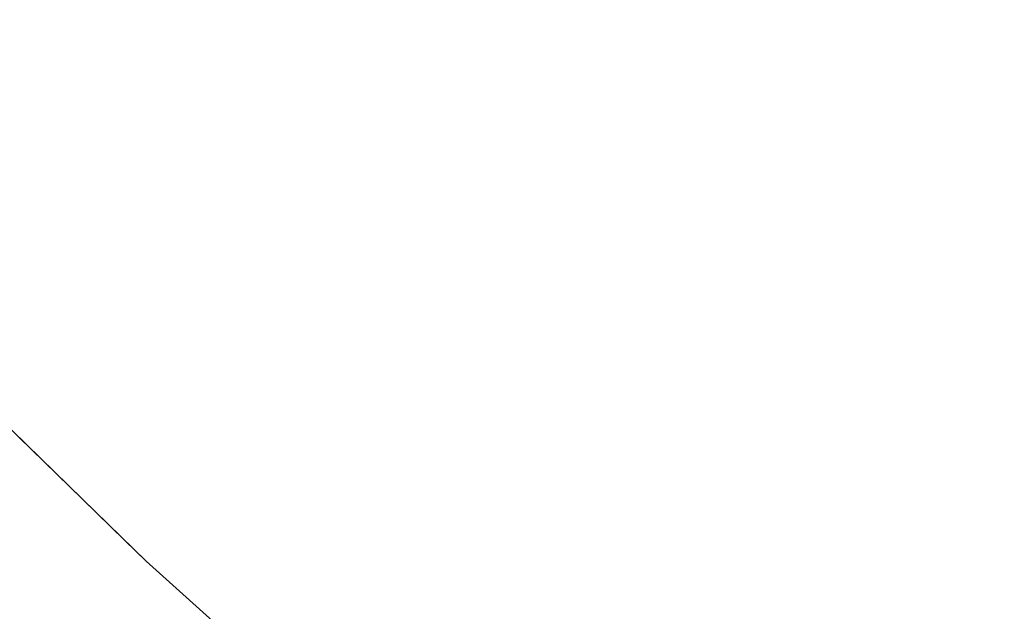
# Model space of a CAD drawing. Header units: centimetres. Extents: x -35.1 to 36.2, y 4.2 to 6.
# Tile 133 of 256: x -11.0937 to -11.0556, y 4.5734 to 4.5963. Entities that reach past the tile are written whole.
import ezdxf

# ---------------------------------------------------------------- set-up
doc = ezdxf.new("R2010")
doc.units = ezdxf.units.CM
doc.header["$LTSCALE"] = 2.54
doc.layers.add('Lucido design-1', color=7, linetype='Continuous')

# ---------------------------------------------------------------- blocks, each defined once
blk = doc.blocks.new('Gruppo-4-1')
at = {"color": 7, "linetype": 'Continuous', "lineweight": 9}
blk.add_3dface([(-34.958478, 5.900089, -2312.32217), (-34.958478, 4.300089, -2312.32217), (36.07398, 4.300089, -2312.32217), (36.07398, 5.900089, -2312.32217)], dxfattribs=at)
for points, invisible_edges in [([(-11.075005, 4.596142, -2312.761164), (-11.078357, 4.599755, -2312.761164), (-11.076583, 4.600651, -2312.75914), (-11.073261, 4.59707, -2312.75914)], 15), ([(-11.088121, 4.600231, -2312.769608), (-11.084826, 4.596488, -2312.769608), (-11.086281, 4.595753, -2312.771794), (-11.0896, 4.599523, -2312.771794)], 15), ([(-11.067684, 4.600039, -2312.753313), (-11.064301, 4.596578, -2312.753313), (-11.066182, 4.595524, -2312.755213), (-11.069599, 4.599019, -2312.755213)], 15), ([(-11.076689, 4.595247, -2312.763225), (-11.080069, 4.59889, -2312.763225), (-11.078357, 4.599755, -2312.761164), (-11.075005, 4.596142, -2312.761164)], 15), ([(-11.056918, 4.595409, -2312.749653), (-11.060384, 4.598775, -2312.749653), (-11.058351, 4.599914, -2312.747895), (-11.054924, 4.596586, -2312.747895)], 15), ([(-11.0896, 4.599523, -2312.771794), (-11.086281, 4.595753, -2312.771794), (-11.08767, 4.595052, -2312.774006), (-11.091011, 4.598847, -2312.774006)], 15), ([(-11.091011, 4.598847, -2312.774006), (-11.08767, 4.595052, -2312.774006), (-11.08899, 4.594385, -2312.776241), (-11.092353, 4.598204, -2312.776241)], 15), ([(-11.078311, 4.594383, -2312.765321), (-11.081719, 4.598057, -2312.765321), (-11.080069, 4.59889, -2312.763225), (-11.076689, 4.595247, -2312.763225)], 15), ([(-11.069599, 4.599019, -2312.755213), (-11.066182, 4.595524, -2312.755213), (-11.068008, 4.5945, -2312.757156), (-11.071459, 4.59803, -2312.757156)], 15), ([(-11.058864, 4.59426, -2312.751459), (-11.062368, 4.597662, -2312.751459), (-11.060384, 4.598775, -2312.749653), (-11.056918, 4.595409, -2312.749653)], 15), ([(-11.092353, 4.598204, -2312.776241), (-11.08899, 4.594385, -2312.776241), (-11.090243, 4.593752, -2312.778496), (-11.093626, 4.597595, -2312.778496)], 15), ([(-11.07987, 4.593554, -2312.767449), (-11.083305, 4.597256, -2312.767449), (-11.081719, 4.598057, -2312.765321), (-11.078311, 4.594383, -2312.765321)], 15), ([(-11.071459, 4.59803, -2312.757156), (-11.068008, 4.5945, -2312.757156), (-11.069778, 4.593507, -2312.75914), (-11.073261, 4.59707, -2312.75914)], 15), ([(-11.06076, 4.59314, -2312.753313), (-11.064301, 4.596578, -2312.753313), (-11.062368, 4.597662, -2312.751459), (-11.058864, 4.59426, -2312.751459)], 15), ([(-11.093626, 4.597595, -2312.778496), (-11.090243, 4.593752, -2312.778496), (-11.091428, 4.593154, -2312.780769), (-11.094829, 4.597018, -2312.780769)], 15), ([(-11.094829, 4.597018, -2312.780769), (-11.091428, 4.593154, -2312.780769), (-11.092544, 4.592591, -2312.783058), (-11.095963, 4.596475, -2312.783058)], 15), ([(-11.081365, 4.592758, -2312.769608), (-11.084826, 4.596488, -2312.769608), (-11.083305, 4.597256, -2312.767449), (-11.07987, 4.593554, -2312.767449)], 15), ([(-11.073261, 4.59707, -2312.75914), (-11.069778, 4.593507, -2312.75914), (-11.071491, 4.592547, -2312.761164), (-11.075005, 4.596142, -2312.761164)], 15), ([(-11.062605, 4.59205, -2312.755213), (-11.066182, 4.595524, -2312.755213), (-11.064301, 4.596578, -2312.753313), (-11.06076, 4.59314, -2312.753313)], 15), ([(-11.054924, 4.596586, -2312.747895), (-11.051341, 4.593284, -2312.747895), (-11.053294, 4.592069, -2312.749653), (-11.056918, 4.595409, -2312.749653)], 15), ([(-11.095963, 4.596475, -2312.783058), (-11.092544, 4.592591, -2312.783058), (-11.093591, 4.592062, -2312.78536), (-11.097027, 4.595965, -2312.78536)], 15), ([(-11.082796, 4.591997, -2312.771794), (-11.086281, 4.595753, -2312.771794), (-11.084826, 4.596488, -2312.769608), (-11.081365, 4.592758, -2312.769608)], 15), ([(-11.075005, 4.596142, -2312.761164), (-11.071491, 4.592547, -2312.761164), (-11.073144, 4.59162, -2312.763225), (-11.076689, 4.595247, -2312.763225)], 15), ([(-11.097027, 4.595965, -2312.78536), (-11.093591, 4.592062, -2312.78536), (-11.09457, 4.591568, -2312.787674), (-11.098021, 4.595489, -2312.787674)], 15), ([(-11.084161, 4.59127, -2312.774006), (-11.08767, 4.595052, -2312.774006), (-11.086281, 4.595753, -2312.771794), (-11.082796, 4.591997, -2312.771794)], 15), ([(-11.064396, 4.590992, -2312.757156), (-11.068008, 4.5945, -2312.757156), (-11.066182, 4.595524, -2312.755213), (-11.062605, 4.59205, -2312.755213)], 15), ([(-11.056918, 4.595409, -2312.749653), (-11.053294, 4.592069, -2312.749653), (-11.055201, 4.590883, -2312.751459), (-11.058864, 4.59426, -2312.751459)], 15), ([(-11.085459, 4.590579, -2312.776241), (-11.08899, 4.594385, -2312.776241), (-11.08767, 4.595052, -2312.774006), (-11.084161, 4.59127, -2312.774006)], 15), ([(-11.076689, 4.595247, -2312.763225), (-11.073144, 4.59162, -2312.763225), (-11.074737, 4.590727, -2312.765321), (-11.078311, 4.594383, -2312.765321)], 15), ([(-11.086691, 4.589924, -2312.778496), (-11.090243, 4.593752, -2312.778496), (-11.08899, 4.594385, -2312.776241), (-11.085459, 4.590579, -2312.776241)], 15), ([(-11.078311, 4.594383, -2312.765321), (-11.074737, 4.590727, -2312.765321), (-11.076268, 4.589869, -2312.767449), (-11.07987, 4.593554, -2312.767449)], 15), ([(-11.066132, 4.589967, -2312.75914), (-11.069778, 4.593507, -2312.75914), (-11.068008, 4.5945, -2312.757156), (-11.064396, 4.590992, -2312.757156)], 15), ([(-11.058864, 4.59426, -2312.751459), (-11.055201, 4.590883, -2312.751459), (-11.057058, 4.589727, -2312.753313), (-11.06076, 4.59314, -2312.753313)], 15), ([(-11.087856, 4.589304, -2312.780769), (-11.091428, 4.593154, -2312.780769), (-11.090243, 4.593752, -2312.778496), (-11.086691, 4.589924, -2312.778496)], 15), ([(-11.07987, 4.593554, -2312.767449), (-11.076268, 4.589869, -2312.767449), (-11.077737, 4.589046, -2312.769608), (-11.081365, 4.592758, -2312.769608)], 15), ([(-11.067812, 4.588975, -2312.761164), (-11.071491, 4.592547, -2312.761164), (-11.069778, 4.593507, -2312.75914), (-11.066132, 4.589967, -2312.75914)], 15), ([(-11.088953, 4.58872, -2312.783058), (-11.092544, 4.592591, -2312.783058), (-11.091428, 4.593154, -2312.780769), (-11.087856, 4.589304, -2312.780769)], 15), ([(-11.06076, 4.59314, -2312.753313), (-11.057058, 4.589727, -2312.753313), (-11.058865, 4.588603, -2312.755213), (-11.062605, 4.59205, -2312.755213)], 15), ([(-11.081365, 4.592758, -2312.769608), (-11.077737, 4.589046, -2312.769608), (-11.079141, 4.588258, -2312.771794), (-11.082796, 4.591997, -2312.771794)], 15), ([(-11.089982, 4.588172, -2312.78536), (-11.093591, 4.592062, -2312.78536), (-11.092544, 4.592591, -2312.783058), (-11.088953, 4.58872, -2312.783058)], 15), ([(-11.069433, 4.588017, -2312.763225), (-11.073144, 4.59162, -2312.763225), (-11.071491, 4.592547, -2312.761164), (-11.067812, 4.588975, -2312.761164)], 15), ([(-11.090944, 4.58766, -2312.787674), (-11.09457, 4.591568, -2312.787674), (-11.093591, 4.592062, -2312.78536), (-11.089982, 4.588172, -2312.78536)], 15), ([(-11.082796, 4.591997, -2312.771794), (-11.079141, 4.588258, -2312.771794), (-11.080482, 4.587507, -2312.774006), (-11.084161, 4.59127, -2312.774006)], 15), ([(-11.062605, 4.59205, -2312.755213), (-11.058865, 4.588603, -2312.755213), (-11.06062, 4.587511, -2312.757156), (-11.064396, 4.590992, -2312.757156)], 15), ([(-11.070996, 4.587094, -2312.765321), (-11.074737, 4.590727, -2312.765321), (-11.073144, 4.59162, -2312.763225), (-11.069433, 4.588017, -2312.763225)], 15), ([(-11.091839, 4.587184, -2312.789995), (-11.09548, 4.591108, -2312.789995), (-11.09457, 4.591568, -2312.787674), (-11.090944, 4.58766, -2312.787674)], 15), ([(-11.084161, 4.59127, -2312.774006), (-11.080482, 4.587507, -2312.774006), (-11.081757, 4.586792, -2312.776241), (-11.085459, 4.590579, -2312.776241)], 15), ([(-11.092667, 4.586744, -2312.792323), (-11.096321, 4.590683, -2312.792323), (-11.09548, 4.591108, -2312.789995), (-11.091839, 4.587184, -2312.789995)], 15), ([(-11.064396, 4.590992, -2312.757156), (-11.06062, 4.587511, -2312.757156), (-11.062321, 4.586453, -2312.75914), (-11.066132, 4.589967, -2312.75914)], 15), ([(-11.053195, 4.586347, -2312.753313), (-11.057058, 4.589727, -2312.753313), (-11.055201, 4.590883, -2312.751459), (-11.051378, 4.587538, -2312.751459)], 15), ([(-11.093427, 4.586339, -2312.794654), (-11.097095, 4.590292, -2312.794654), (-11.096321, 4.590683, -2312.792323), (-11.092667, 4.586744, -2312.792323)], 15), ([(-11.085459, 4.590579, -2312.776241), (-11.081757, 4.586792, -2312.776241), (-11.082966, 4.586113, -2312.778496), (-11.086691, 4.589924, -2312.778496)], 15), ([(-11.072497, 4.586207, -2312.767449), (-11.076268, 4.589869, -2312.767449), (-11.074737, 4.590727, -2312.765321), (-11.070996, 4.587094, -2312.765321)], 15), ([(-11.094122, 4.585969, -2312.796987), (-11.097801, 4.589935, -2312.796987), (-11.097095, 4.590292, -2312.794654), (-11.093427, 4.586339, -2312.794654)], 15), ([(-11.086691, 4.589924, -2312.778496), (-11.082966, 4.586113, -2312.778496), (-11.08411, 4.585472, -2312.780769), (-11.087856, 4.589304, -2312.780769)], 15), ([(-11.073938, 4.585357, -2312.769608), (-11.077737, 4.589046, -2312.769608), (-11.076268, 4.589869, -2312.767449), (-11.072497, 4.586207, -2312.767449)], 15), ([(-11.066132, 4.589967, -2312.75914), (-11.062321, 4.586453, -2312.75914), (-11.063966, 4.58543, -2312.761164), (-11.067812, 4.588975, -2312.761164)], 15), ([(-11.054962, 4.585188, -2312.755213), (-11.058865, 4.588603, -2312.755213), (-11.057058, 4.589727, -2312.753313), (-11.053195, 4.586347, -2312.753313)], 15), ([(-11.087856, 4.589304, -2312.780769), (-11.08411, 4.585472, -2312.780769), (-11.085187, 4.584868, -2312.783058), (-11.088953, 4.58872, -2312.783058)], 15), ([(-11.075315, 4.584543, -2312.771794), (-11.079141, 4.588258, -2312.771794), (-11.077737, 4.589046, -2312.769608), (-11.073938, 4.585357, -2312.769608)], 15), ([(-11.067812, 4.588975, -2312.761164), (-11.063966, 4.58543, -2312.761164), (-11.065554, 4.584441, -2312.763225), (-11.069433, 4.588017, -2312.763225)], 15), ([(-11.088953, 4.58872, -2312.783058), (-11.085187, 4.584868, -2312.783058), (-11.086199, 4.584301, -2312.78536), (-11.089982, 4.588172, -2312.78536)], 15), ([(-11.056679, 4.584063, -2312.757156), (-11.06062, 4.587511, -2312.757156), (-11.058865, 4.588603, -2312.755213), (-11.054962, 4.585188, -2312.755213)], 15), ([(-11.089982, 4.588172, -2312.78536), (-11.086199, 4.584301, -2312.78536), (-11.087143, 4.583772, -2312.787674), (-11.090944, 4.58766, -2312.787674)], 15), ([(-11.080482, 4.587507, -2312.774006), (-11.079141, 4.588258, -2312.771794), (-11.075315, 4.584543, -2312.771794), (-11.07663, 4.583766, -2312.774006)], 15), ([(-11.069433, 4.588017, -2312.763225), (-11.065554, 4.584441, -2312.763225), (-11.067085, 4.583489, -2312.765321), (-11.070996, 4.587094, -2312.765321)], 15), ([(-11.090944, 4.58766, -2312.787674), (-11.087143, 4.583772, -2312.787674), (-11.088022, 4.583279, -2312.789995), (-11.091839, 4.587184, -2312.789995)], 15), ([(-11.07663, 4.583766, -2312.774006), (-11.077881, 4.583028, -2312.776241), (-11.081757, 4.586792, -2312.776241), (-11.080482, 4.587507, -2312.774006)], 15), ([(-11.058342, 4.582972, -2312.75914), (-11.062321, 4.586453, -2312.75914), (-11.06062, 4.587511, -2312.757156), (-11.056679, 4.584063, -2312.757156)], 15), ([(-11.091839, 4.587184, -2312.789995), (-11.088022, 4.583279, -2312.789995), (-11.088834, 4.582824, -2312.792323), (-11.092667, 4.586744, -2312.792323)], 15), ([(-11.070996, 4.587094, -2312.765321), (-11.067085, 4.583489, -2312.765321), (-11.068556, 4.582574, -2312.767449), (-11.072497, 4.586207, -2312.767449)], 15), ([(-11.092667, 4.586744, -2312.792323), (-11.088834, 4.582824, -2312.792323), (-11.089581, 4.582405, -2312.794654), (-11.093427, 4.586339, -2312.794654)], 15), ([(-11.082966, 4.586113, -2312.778496), (-11.081757, 4.586792, -2312.776241), (-11.077881, 4.583028, -2312.776241), (-11.079067, 4.582327, -2312.778496)], 15), ([(-11.093427, 4.586339, -2312.794654), (-11.089581, 4.582405, -2312.794654), (-11.090263, 4.582022, -2312.796987), (-11.094122, 4.585969, -2312.796987)], 15), ([(-11.059952, 4.581917, -2312.761164), (-11.063966, 4.58543, -2312.761164), (-11.062321, 4.586453, -2312.75914), (-11.058342, 4.582972, -2312.75914)], 15), ([(-11.094122, 4.585969, -2312.796987), (-11.090263, 4.582022, -2312.796987), (-11.090881, 4.581676, -2312.799319), (-11.094751, 4.585635, -2312.799319)], 15), ([(-11.079067, 4.582327, -2312.778496), (-11.080189, 4.581665, -2312.780769), (-11.08411, 4.585472, -2312.780769), (-11.082966, 4.586113, -2312.778496)], 15), ([(-11.072497, 4.586207, -2312.767449), (-11.068556, 4.582574, -2312.767449), (-11.069966, 4.581696, -2312.769608), (-11.073938, 4.585357, -2312.769608)], 15), ([(-11.094751, 4.585635, -2312.799319), (-11.090881, 4.581676, -2312.799319), (-11.091435, 4.581366, -2312.801649), (-11.095315, 4.585334, -2312.801649)], 15), ([(-11.095315, 4.585334, -2312.801649), (-11.091435, 4.581366, -2312.801649), (-11.091926, 4.58109, -2312.803974), (-11.095815, 4.585068, -2312.803974)], 15), ([(-11.085187, 4.584868, -2312.783058), (-11.08411, 4.585472, -2312.780769), (-11.080189, 4.581665, -2312.780769), (-11.081246, 4.58104, -2312.783058)], 15), ([(-11.073938, 4.585357, -2312.769608), (-11.069966, 4.581696, -2312.769608), (-11.071316, 4.580856, -2312.771794), (-11.075315, 4.584543, -2312.771794)], 15), ([(-11.061506, 4.580899, -2312.763225), (-11.065554, 4.584441, -2312.763225), (-11.063966, 4.58543, -2312.761164), (-11.059952, 4.581917, -2312.761164)], 15), ([(-11.054962, 4.585188, -2312.755213), (-11.050895, 4.58181, -2312.755213), (-11.052571, 4.580652, -2312.757156), (-11.056679, 4.584063, -2312.757156)], 15), ([(-11.096251, 4.584836, -2312.806291), (-11.092355, 4.58085, -2312.806291), (-11.092723, 4.580644, -2312.8086), (-11.096626, 4.584637, -2312.8086)], 15), ([(-11.095815, 4.585068, -2312.803974), (-11.091926, 4.58109, -2312.803974), (-11.092355, 4.58085, -2312.806291), (-11.096251, 4.584836, -2312.806291)], 15), ([(-11.081246, 4.58104, -2312.783058), (-11.082237, 4.580455, -2312.78536), (-11.086199, 4.584301, -2312.78536), (-11.085187, 4.584868, -2312.783058)], 15), ([(-11.097193, 4.584335, -2312.813185), (-11.093279, 4.580331, -2312.813185), (-11.093471, 4.580224, -2312.815456), (-11.097388, 4.584231, -2312.815456)], 15), ([(-11.096939, 4.58447, -2312.810899), (-11.09303, 4.580471, -2312.810899), (-11.093279, 4.580331, -2312.813185), (-11.097193, 4.584335, -2312.813185)], 15), ([(-11.096626, 4.584637, -2312.8086), (-11.092723, 4.580644, -2312.8086), (-11.09303, 4.580471, -2312.810899), (-11.096939, 4.58447, -2312.810899)], 15), ([(-11.07663, 4.583766, -2312.774006), (-11.075315, 4.584543, -2312.771794), (-11.071316, 4.580856, -2312.771794), (-11.072604, 4.580055, -2312.774006)], 15), ([(-11.063003, 4.579918, -2312.765321), (-11.067085, 4.583489, -2312.765321), (-11.065554, 4.584441, -2312.763225), (-11.061506, 4.580899, -2312.763225)], 15), ([(-11.097526, 4.584158, -2312.817712), (-11.093606, 4.580148, -2312.817712), (-11.093686, 4.580103, -2312.81995), (-11.097607, 4.584115, -2312.81995)], 15), ([(-11.097388, 4.584231, -2312.815456), (-11.093471, 4.580224, -2312.815456), (-11.093606, 4.580148, -2312.817712), (-11.097526, 4.584158, -2312.817712)], 15), ([(-11.087143, 4.583772, -2312.787674), (-11.086199, 4.584301, -2312.78536), (-11.082237, 4.580455, -2312.78536), (-11.083164, 4.579908, -2312.787674)], 15), ([(-11.056679, 4.584063, -2312.757156), (-11.052571, 4.580652, -2312.757156), (-11.054196, 4.57953, -2312.75914), (-11.058342, 4.582972, -2312.75914)], 15), ([(-11.083164, 4.579908, -2312.787674), (-11.084025, 4.579399, -2312.789995), (-11.088022, 4.583279, -2312.789995), (-11.087143, 4.583772, -2312.787674)], 15), ([(-11.072604, 4.580055, -2312.774006), (-11.073829, 4.579293, -2312.776241), (-11.077881, 4.583028, -2312.776241), (-11.07663, 4.583766, -2312.774006)], 15), ([(-11.088834, 4.582824, -2312.792323), (-11.088022, 4.583279, -2312.789995), (-11.084025, 4.579399, -2312.789995), (-11.084822, 4.578928, -2312.792323)], 15), ([(-11.064442, 4.578974, -2312.767449), (-11.068556, 4.582574, -2312.767449), (-11.067085, 4.583489, -2312.765321), (-11.063003, 4.579918, -2312.765321)], 15), ([(-11.084822, 4.578928, -2312.792323), (-11.085555, 4.578495, -2312.794654), (-11.089581, 4.582405, -2312.794654), (-11.088834, 4.582824, -2312.792323)], 15), ([(-11.079067, 4.582327, -2312.778496), (-11.077881, 4.583028, -2312.776241), (-11.073829, 4.579293, -2312.776241), (-11.074991, 4.57857, -2312.778496)], 15), ([(-11.058342, 4.582972, -2312.75914), (-11.054196, 4.57953, -2312.75914), (-11.055769, 4.578444, -2312.761164), (-11.059952, 4.581917, -2312.761164)], 15), ([(-11.065822, 4.57807, -2312.769608), (-11.069966, 4.581696, -2312.769608), (-11.068556, 4.582574, -2312.767449), (-11.064442, 4.578974, -2312.767449)], 15), ([(-11.090263, 4.582022, -2312.796987), (-11.089581, 4.582405, -2312.794654), (-11.085555, 4.578495, -2312.794654), (-11.086224, 4.5781, -2312.796987)], 15), ([(-11.074991, 4.57857, -2312.778496), (-11.07609, 4.577886, -2312.780769), (-11.080189, 4.581665, -2312.780769), (-11.079067, 4.582327, -2312.778496)], 15), ([(-11.088767, 4.575311, -2313.02217), (-11.093688, 4.580114, -2313.02217), (-11.095281, 4.581669, -2312.82217), (-11.089592, 4.576117, -2312.82217)], 10), ([(-11.089581, 4.576117, -2312.81995), (-11.089592, 4.576117, -2312.82217), (-11.095281, 4.581669, -2312.82217), (-11.093686, 4.580103, -2312.81995)], 13), ([(-11.091435, 4.581366, -2312.801649), (-11.090881, 4.581676, -2312.799319), (-11.08683, 4.577742, -2312.799319), (-11.087373, 4.577421, -2312.801649)], 15), ([(-11.086224, 4.5781, -2312.796987), (-11.08683, 4.577742, -2312.799319), (-11.090881, 4.581676, -2312.799319), (-11.090263, 4.582022, -2312.796987)], 15), ([(-11.067142, 4.577204, -2312.771794), (-11.071316, 4.580856, -2312.771794), (-11.069966, 4.581696, -2312.769608), (-11.065822, 4.57807, -2312.769608)], 15), ([(-11.059952, 4.581917, -2312.761164), (-11.055769, 4.578444, -2312.761164), (-11.057286, 4.577395, -2312.763225), (-11.061506, 4.580899, -2312.763225)], 15), ([(-11.087373, 4.577421, -2312.801649), (-11.087855, 4.577137, -2312.803974), (-11.091926, 4.58109, -2312.803974), (-11.091435, 4.581366, -2312.801649)], 15), ([(-11.081246, 4.58104, -2312.783058), (-11.080189, 4.581665, -2312.780769), (-11.07609, 4.577886, -2312.780769), (-11.077125, 4.577242, -2312.783058)], 15), ([(-11.092355, 4.58085, -2312.806291), (-11.091926, 4.58109, -2312.803974), (-11.087855, 4.577137, -2312.803974), (-11.088275, 4.576889, -2312.806291)], 15), ([(-11.077125, 4.577242, -2312.783058), (-11.078096, 4.576638, -2312.78536), (-11.082237, 4.580455, -2312.78536), (-11.081246, 4.58104, -2312.783058)], 15), ([(-11.09303, 4.580471, -2312.810899), (-11.092723, 4.580644, -2312.8086), (-11.088636, 4.576676, -2312.8086), (-11.088938, 4.576497, -2312.810899)], 15), ([(-11.088275, 4.576889, -2312.806291), (-11.088636, 4.576676, -2312.8086), (-11.092723, 4.580644, -2312.8086), (-11.092355, 4.58085, -2312.806291)], 15), ([(-11.072604, 4.580055, -2312.774006), (-11.071316, 4.580856, -2312.771794), (-11.067142, 4.577204, -2312.771794), (-11.068402, 4.576378, -2312.774006)], 15), ([(-11.061506, 4.580899, -2312.763225), (-11.057286, 4.577395, -2312.763225), (-11.058749, 4.576385, -2312.765321), (-11.063003, 4.579918, -2312.765321)], 15), ([(-11.093686, 4.580103, -2312.81995), (-11.093606, 4.580148, -2312.817712), (-11.089503, 4.576164, -2312.817712), (-11.089581, 4.576117, -2312.81995)], 15), ([(-11.08937, 4.576242, -2312.815456), (-11.089503, 4.576164, -2312.817712), (-11.093606, 4.580148, -2312.817712), (-11.093471, 4.580224, -2312.815456)], 15), ([(-11.093471, 4.580224, -2312.815456), (-11.093279, 4.580331, -2312.813185), (-11.089182, 4.576353, -2312.813185), (-11.08937, 4.576242, -2312.815456)], 15), ([(-11.088938, 4.576497, -2312.810899), (-11.089182, 4.576353, -2312.813185), (-11.093279, 4.580331, -2312.813185), (-11.09303, 4.580471, -2312.810899)], 15), ([(-11.083164, 4.579908, -2312.787674), (-11.082237, 4.580455, -2312.78536), (-11.078096, 4.576638, -2312.78536), (-11.079004, 4.576073, -2312.787674)], 15), ([(-11.094426, 4.579688, -2313.033702), (-11.094229, 4.579799, -2313.031982), (-11.090113, 4.575803, -2313.031982), (-11.090307, 4.575689, -2313.033702)], 15), ([(-11.089953, 4.575898, -2313.030287), (-11.090113, 4.575803, -2313.031982), (-11.094229, 4.579799, -2313.031982), (-11.094065, 4.579891, -2313.030287)], 15), ([(-11.094065, 4.579891, -2313.030287), (-11.093935, 4.579964, -2313.028615), (-11.089825, 4.575973, -2313.028615), (-11.089953, 4.575898, -2313.030287)], 15), ([(-11.089728, 4.576031, -2313.026967), (-11.089825, 4.575973, -2313.028615), (-11.093935, 4.579964, -2313.028615), (-11.093836, 4.58002, -2313.026967)], 15), ([(-11.093836, 4.58002, -2313.026967), (-11.093766, 4.580058, -2313.025344), (-11.08966, 4.576071, -2313.025344), (-11.089728, 4.576031, -2313.026967)], 15), ([(-11.08962, 4.576094, -2313.023745), (-11.08966, 4.576071, -2313.025344), (-11.093766, 4.580058, -2313.025344), (-11.093726, 4.580081, -2313.023745)], 15), ([(-11.093726, 4.580081, -2313.023745), (-11.093688, 4.580114, -2313.02217), (-11.088767, 4.575311, -2313.02217), (-11.08962, 4.576094, -2313.023745)], 13), ([(-11.079004, 4.576073, -2312.787674), (-11.079848, 4.575548, -2312.789995), (-11.084025, 4.579399, -2312.789995), (-11.083164, 4.579908, -2312.787674)], 15), ([(-11.068402, 4.576378, -2312.774006), (-11.0696, 4.575593, -2312.776241), (-11.073829, 4.579293, -2312.776241), (-11.072604, 4.580055, -2312.774006)], 15), ([(-11.063003, 4.579918, -2312.765321), (-11.058749, 4.576385, -2312.765321), (-11.060154, 4.575414, -2312.767449), (-11.064442, 4.578974, -2312.767449)], 15), ([(-11.090801, 4.575397, -2313.03721), (-11.091104, 4.575218, -2313.038998), (-11.095239, 4.579233, -2313.038998), (-11.09493, 4.579406, -2313.03721)], 15), ([(-11.09493, 4.579406, -2313.03721), (-11.094659, 4.579558, -2313.035444), (-11.090536, 4.575554, -2313.035444), (-11.090801, 4.575397, -2313.03721)], 15), ([(-11.090307, 4.575689, -2313.033702), (-11.090536, 4.575554, -2313.035444), (-11.094659, 4.579558, -2313.035444), (-11.094426, 4.579688, -2313.033702)], 15), ([(-11.084822, 4.578928, -2312.792323), (-11.084025, 4.579399, -2312.789995), (-11.079848, 4.575548, -2312.789995), (-11.080629, 4.575062, -2312.792323)], 15), ([(-11.051415, 4.575014, -2312.761164), (-11.055769, 4.578444, -2312.761164), (-11.054196, 4.57953, -2312.75914), (-11.049882, 4.576131, -2312.75914)], 15), ([(-11.091446, 4.575016, -2313.040809), (-11.09183, 4.574789, -2313.042641), (-11.095979, 4.578818, -2313.042641), (-11.095588, 4.579037, -2313.040809)], 15), ([(-11.095588, 4.579037, -2313.040809), (-11.095239, 4.579233, -2313.038998), (-11.091104, 4.575218, -2313.038998), (-11.091446, 4.575016, -2313.040809)], 15), ([(-11.074991, 4.57857, -2312.778496), (-11.073829, 4.579293, -2312.776241), (-11.0696, 4.575593, -2312.776241), (-11.070737, 4.574848, -2312.778496)], 15), ([(-11.096413, 4.578575, -2313.044493), (-11.095979, 4.578818, -2313.042641), (-11.09183, 4.574789, -2313.042641), (-11.092256, 4.574538, -2313.044493)], 15), ([(-11.080629, 4.575062, -2312.792323), (-11.081347, 4.574616, -2312.794654), (-11.085555, 4.578495, -2312.794654), (-11.084822, 4.578928, -2312.792323)], 15), ([(-11.064442, 4.578974, -2312.767449), (-11.060154, 4.575414, -2312.767449), (-11.061502, 4.574483, -2312.769608), (-11.065822, 4.57807, -2312.769608)], 15), ([(-11.097419, 4.578011, -2313.048259), (-11.096892, 4.578306, -2313.046366), (-11.092726, 4.57426, -2313.046366), (-11.093242, 4.573955, -2313.048259)], 15), ([(-11.092256, 4.574538, -2313.044493), (-11.092726, 4.57426, -2313.046366), (-11.096892, 4.578306, -2313.046366), (-11.096413, 4.578575, -2313.044493)], 15), ([(-11.086224, 4.5781, -2312.796987), (-11.085555, 4.578495, -2312.794654), (-11.081347, 4.574616, -2312.794654), (-11.082002, 4.574208, -2312.796987)], 15), ([(-11.070737, 4.574848, -2312.778496), (-11.071812, 4.574143, -2312.780769), (-11.07609, 4.577886, -2312.780769), (-11.074991, 4.57857, -2312.778496)], 15), ([(-11.052895, 4.573936, -2312.763225), (-11.057286, 4.577395, -2312.763225), (-11.055769, 4.578444, -2312.761164), (-11.051415, 4.575014, -2312.761164)], 15), ([(-11.093242, 4.573955, -2313.048259), (-11.093805, 4.573622, -2313.05017), (-11.097993, 4.577689, -2313.05017), (-11.097419, 4.578011, -2313.048259)], 15), ([(-11.082002, 4.574208, -2312.796987), (-11.082595, 4.573839, -2312.799319), (-11.08683, 4.577742, -2312.799319), (-11.086224, 4.5781, -2312.796987)], 15), ([(-11.077125, 4.577242, -2312.783058), (-11.07609, 4.577886, -2312.780769), (-11.071812, 4.574143, -2312.780769), (-11.072824, 4.573479, -2312.783058)], 15), ([(-11.065822, 4.57807, -2312.769608), (-11.061502, 4.574483, -2312.769608), (-11.062792, 4.573592, -2312.771794), (-11.067142, 4.577204, -2312.771794)], 15), ([(-11.087373, 4.577421, -2312.801649), (-11.08683, 4.577742, -2312.799319), (-11.082595, 4.573839, -2312.799319), (-11.083127, 4.573508, -2312.801649)], 15), ([(-11.088275, 4.576889, -2312.806291), (-11.087855, 4.577137, -2312.803974), (-11.083599, 4.573214, -2312.803974), (-11.084011, 4.572958, -2312.806291)], 15), ([(-11.083127, 4.573508, -2312.801649), (-11.083599, 4.573214, -2312.803974), (-11.087855, 4.577137, -2312.803974), (-11.087373, 4.577421, -2312.801649)], 15), ([(-11.072824, 4.573479, -2312.783058), (-11.073775, 4.572856, -2312.78536), (-11.078096, 4.576638, -2312.78536), (-11.077125, 4.577242, -2312.783058)], 15), ([(-11.068402, 4.576378, -2312.774006), (-11.067142, 4.577204, -2312.771794), (-11.062792, 4.573592, -2312.771794), (-11.064022, 4.572742, -2312.774006)], 15), ([(-11.054322, 4.572897, -2312.765321), (-11.058749, 4.576385, -2312.765321), (-11.057286, 4.577395, -2312.763225), (-11.052895, 4.573936, -2312.763225)], 15), ([(-11.084011, 4.572958, -2312.806291), (-11.084365, 4.572738, -2312.8086), (-11.088636, 4.576676, -2312.8086), (-11.088275, 4.576889, -2312.806291)], 15), ([(-11.08937, 4.576242, -2312.815456), (-11.089182, 4.576353, -2312.813185), (-11.0849, 4.572405, -2312.813185), (-11.085084, 4.572291, -2312.815456)], 15), ([(-11.08466, 4.572554, -2312.810899), (-11.0849, 4.572405, -2312.813185), (-11.089182, 4.576353, -2312.813185), (-11.088938, 4.576497, -2312.810899)], 15), ([(-11.088938, 4.576497, -2312.810899), (-11.088636, 4.576676, -2312.8086), (-11.084365, 4.572738, -2312.8086), (-11.08466, 4.572554, -2312.810899)], 15), ([(-11.079004, 4.576073, -2312.787674), (-11.078096, 4.576638, -2312.78536), (-11.073775, 4.572856, -2312.78536), (-11.074663, 4.572274, -2312.787674)], 15), ([(-11.064022, 4.572742, -2312.774006), (-11.065193, 4.571933, -2312.776241), (-11.0696, 4.575593, -2312.776241), (-11.068402, 4.576378, -2312.774006)], 15), ([(-11.055692, 4.571899, -2312.767449), (-11.060154, 4.575414, -2312.767449), (-11.058749, 4.576385, -2312.765321), (-11.054322, 4.572897, -2312.765321)], 15), ([(-11.089953, 4.575898, -2313.030287), (-11.089825, 4.575973, -2313.028615), (-11.085529, 4.572013, -2313.028615), (-11.085655, 4.571935, -2313.030287)], 15), ([(-11.085434, 4.572073, -2313.026967), (-11.085529, 4.572013, -2313.028615), (-11.089825, 4.575973, -2313.028615), (-11.089728, 4.576031, -2313.026967)], 15), ([(-11.089728, 4.576031, -2313.026967), (-11.08966, 4.576071, -2313.025344), (-11.085367, 4.572114, -2313.025344), (-11.085434, 4.572073, -2313.026967)], 15), ([(-11.085328, 4.572138, -2313.023745), (-11.085367, 4.572114, -2313.025344), (-11.08966, 4.576071, -2313.025344), (-11.08962, 4.576094, -2313.023745)], 15), ([(-11.085328, 4.572138, -2313.023745), (-11.08962, 4.576094, -2313.023745), (-11.088767, 4.575311, -2313.02217)], 11), ([(-11.089592, 4.576117, -2312.82217), (-11.088767, 4.575311, -2312.82217), (-11.088767, 4.575311, -2313.02217)], 10), ([(-11.088767, 4.575311, -2312.82217), (-11.089592, 4.576117, -2312.82217), (-11.089581, 4.576117, -2312.81995)], 10), ([(-11.089581, 4.576117, -2312.81995), (-11.089503, 4.576164, -2312.817712), (-11.085213, 4.57221, -2312.817712), (-11.08529, 4.572162, -2312.81995)], 15), ([(-11.088767, 4.575311, -2312.82217), (-11.089581, 4.576117, -2312.81995), (-11.08529, 4.572162, -2312.81995)], 11), ([(-11.085084, 4.572291, -2312.815456), (-11.085213, 4.57221, -2312.817712), (-11.089503, 4.576164, -2312.817712), (-11.08937, 4.576242, -2312.815456)], 15), ([(-11.074663, 4.572274, -2312.787674), (-11.075488, 4.571733, -2312.789995), (-11.079848, 4.575548, -2312.789995), (-11.079004, 4.576073, -2312.787674)], 15), ([(-11.086001, 4.57172, -2313.033702), (-11.086225, 4.57158, -2313.035444), (-11.090536, 4.575554, -2313.035444), (-11.090307, 4.575689, -2313.033702)], 15), ([(-11.090307, 4.575689, -2313.033702), (-11.090113, 4.575803, -2313.031982), (-11.085812, 4.571838, -2313.031982), (-11.086001, 4.57172, -2313.033702)], 15), ([(-11.085655, 4.571935, -2313.030287), (-11.085812, 4.571838, -2313.031982), (-11.090113, 4.575803, -2313.031982), (-11.089953, 4.575898, -2313.030287)], 15), ([(-11.070737, 4.574848, -2312.778496), (-11.0696, 4.575593, -2312.776241), (-11.065193, 4.571933, -2312.776241), (-11.066304, 4.571166, -2312.778496)], 15), ([(-11.091446, 4.575016, -2313.040809), (-11.091104, 4.575218, -2313.038998), (-11.086782, 4.571234, -2313.038998), (-11.087117, 4.571025, -2313.040809)], 15), ([(-11.086485, 4.571419, -2313.03721), (-11.086782, 4.571234, -2313.038998), (-11.091104, 4.575218, -2313.038998), (-11.090801, 4.575397, -2313.03721)], 15), ([(-11.090801, 4.575397, -2313.03721), (-11.090536, 4.575554, -2313.035444), (-11.086225, 4.57158, -2313.035444), (-11.086485, 4.571419, -2313.03721)], 15), ([(-11.088767, 4.575311, -2313.02217), (-11.085283, 4.572183, -2313.02217), (-11.085328, 4.572138, -2313.023745)], 10), ([(-11.085283, 4.572183, -2313.02217), (-11.088767, 4.575311, -2313.02217), (-11.088767, 4.575311, -2312.82217), (-11.085283, 4.572183, -2312.82217)], 10), ([(-11.08529, 4.572162, -2312.81995), (-11.085283, 4.572183, -2312.82217), (-11.088767, 4.575311, -2312.82217)], 9), ([(-11.080629, 4.575062, -2312.792323), (-11.079848, 4.575548, -2312.789995), (-11.075488, 4.571733, -2312.789995), (-11.076252, 4.571232, -2312.792323)], 15), ([(-11.057007, 4.570941, -2312.769608), (-11.061502, 4.574483, -2312.769608), (-11.060154, 4.575414, -2312.767449), (-11.055692, 4.571899, -2312.767449)], 15), ([(-11.087117, 4.571025, -2313.040809), (-11.087493, 4.570792, -2313.042641), (-11.09183, 4.574789, -2313.042641), (-11.091446, 4.575016, -2313.040809)], 15), ([(-11.076252, 4.571232, -2312.792323), (-11.076954, 4.570772, -2312.794654), (-11.081347, 4.574616, -2312.794654), (-11.080629, 4.575062, -2312.792323)], 15), ([(-11.066304, 4.571166, -2312.778496), (-11.067353, 4.570441, -2312.780769), (-11.071812, 4.574143, -2312.780769), (-11.070737, 4.574848, -2312.778496)], 15), ([(-11.08791, 4.570532, -2313.044493), (-11.088371, 4.570245, -2313.046366), (-11.092726, 4.57426, -2313.046366), (-11.092256, 4.574538, -2313.044493)], 15), ([(-11.092256, 4.574538, -2313.044493), (-11.09183, 4.574789, -2313.042641), (-11.087493, 4.570792, -2313.042641), (-11.08791, 4.570532, -2313.044493)], 15), ([(-11.082002, 4.574208, -2312.796987), (-11.081347, 4.574616, -2312.794654), (-11.076954, 4.570772, -2312.794654), (-11.077595, 4.570352, -2312.796987)], 15), ([(-11.058265, 4.570025, -2312.771794), (-11.062792, 4.573592, -2312.771794), (-11.061502, 4.574483, -2312.769608), (-11.057007, 4.570941, -2312.769608)], 15), ([(-11.093242, 4.573955, -2313.048259), (-11.092726, 4.57426, -2313.046366), (-11.088371, 4.570245, -2313.046366), (-11.088876, 4.569931, -2313.048259)], 15), ([(-11.077595, 4.570352, -2312.796987), (-11.078175, 4.569972, -2312.799319), (-11.082595, 4.573839, -2312.799319), (-11.082002, 4.574208, -2312.796987)], 15), ([(-11.072824, 4.573479, -2312.783058), (-11.071812, 4.574143, -2312.780769), (-11.067353, 4.570441, -2312.780769), (-11.068343, 4.569757, -2312.783058)], 15), ([(-11.088876, 4.569931, -2313.048259), (-11.089428, 4.569587, -2313.05017), (-11.093805, 4.573622, -2313.05017), (-11.093242, 4.573955, -2313.048259)], 15), ([(-11.083127, 4.573508, -2312.801649), (-11.082595, 4.573839, -2312.799319), (-11.078175, 4.569972, -2312.799319), (-11.078696, 4.56963, -2312.801649)], 15), ([(-11.094418, 4.573261, -2313.052099), (-11.093805, 4.573622, -2313.05017), (-11.089428, 4.569587, -2313.05017), (-11.090028, 4.569214, -2313.052099)], 15), ([(-11.078696, 4.56963, -2312.801649), (-11.079157, 4.569328, -2312.803974), (-11.083599, 4.573214, -2312.803974), (-11.083127, 4.573508, -2312.801649)], 15), ([(-11.068343, 4.569757, -2312.783058), (-11.069271, 4.569116, -2312.78536), (-11.073775, 4.572856, -2312.78536), (-11.072824, 4.573479, -2312.783058)], 15), ([(-11.064022, 4.572742, -2312.774006), (-11.062792, 4.573592, -2312.771794), (-11.058265, 4.570025, -2312.771794), (-11.059465, 4.569151, -2312.774006)], 15)]:
    blk.add_3dface(points, dxfattribs=dict(at, invisible_edges=invisible_edges))

msp = doc.modelspace()

# ---------------------------------------------------------------- block references
at = {"layer": 'Lucido design-1', "color": 7}
msp.add_blockref('Gruppo-4-1', (0, 0), dxfattribs=at)

doc.saveas('drawing.dxf')
